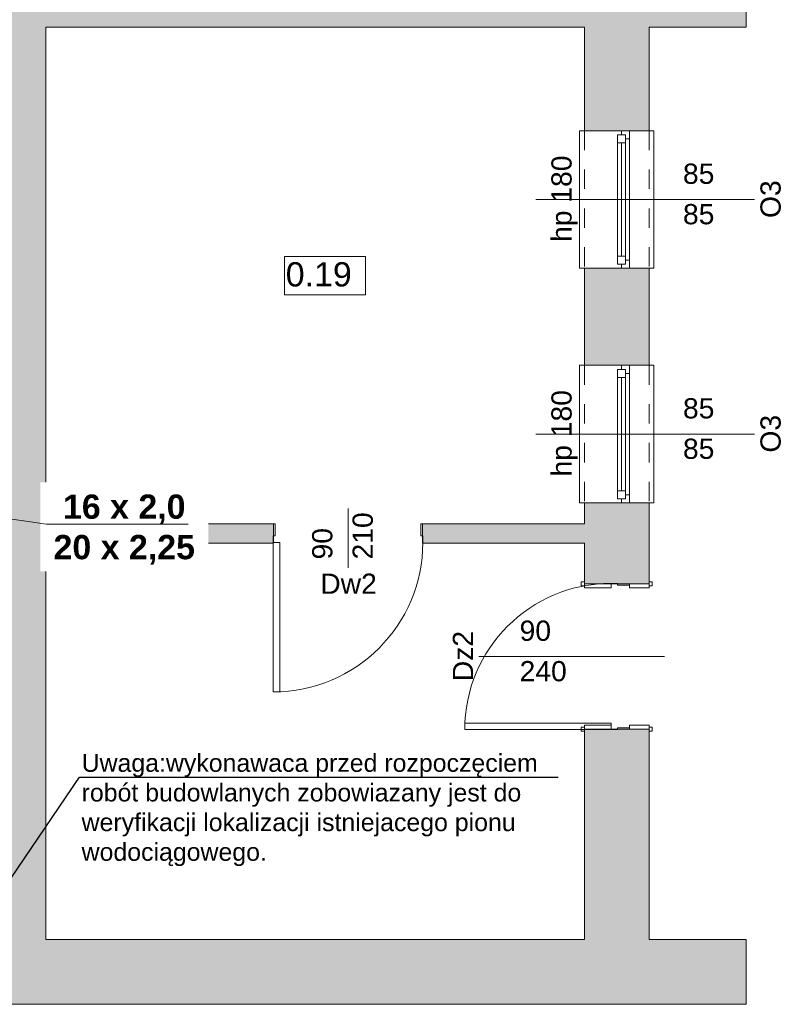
# Model space of a CAD drawing. Header units: millimetres. Extents: x 922208 to 1069538, y -182208 to -99877.
# Tile 239 of 256: x 994978 to 999683, y -139802 to -133716. Entities that reach past the tile are written whole.
import ezdxf
from ezdxf import colors
from ezdxf.entities.mleader import LeaderData, LeaderLine
from ezdxf.math import Vec2, Vec3

# ---------------------------------------------------------------- set-up
doc = ezdxf.new("R2010")
doc.units = ezdxf.units.MM
doc.header["$MEASUREMENT"] = 0
for name, pattern in [('DASHED2', [0.09525, 0.0635, -0.03175]), ('HIDDEN', [20, 10, -10]), ('Przerywana', [240, 120, -120])]:
    doc.linetypes.add(name, pattern=pattern)
doc.layers.add('IS_Działka wody ciepłej', color=1, linetype='DASHED2', lineweight=30, true_color=0xff0000)
doc.layers.add('Nowe_220-A Ściany_Nr_pióra__45', color=7, linetype='Continuous', lineweight=15, true_color=0x40a5ff)
for name, color, linetype, lineweight in [('IS_POWRÓT', 5, 'HIDDEN', 30), ('Nowe_210-A Pomieszczenia_Nr_pióra__41', 7, 'Continuous', 15), ('Nowe_220-A Ściany_Nr_pióra__19', 255, 'Continuous', 0), ('Nowe_220-A Ściany_Nr_pióra__23', 7, 'Continuous', 15), ('Nowe_220-A Ściany_Nr_pióra__27', 7, 'Continuous', 25), ('Nowe_220-A Ściany_Nr_pióra__3', 7, 'Continuous', 13), ('Nowe_220-A Ściany_Nr_pióra__7', 7, 'Continuous', 13)]:
    doc.layers.add(name, color=color, linetype=linetype, lineweight=lineweight)
doc.styles.add('I_Romans', font='arial.ttf', dxfattribs={"height": 15})
doc.styles.add('patrycja', font='romans.shx', dxfattribs={"width": 0.7, "height": 15})
doc.styles.add('STYL_AUTOMATYCZNY_1', font='arial.ttf')

# ---------------------------------------------------------------- blocks, each defined once
blk = doc.blocks.new('parter01')
at = {"layer": 'Nowe_220-A Ściany_Nr_pióra__19', "linetype": 'Continuous', "lineweight": 0}
for points in [[(995140.39011, -106860.02068), (994740.39011, -106860.02068), (995140.39011, -107210.02068)], [(995140.39011, -107210.02068), (994740.39011, -106860.02068), (994740.39011, -107210.02068)], [(995140.39011, -107210.02068), (999466.55073, -107210.02068), (999466.55073, -106860.02068), (995140.39011, -106860.02068)], [(994740.39011, -107210.02068), (994740.39011, -112850.02068), (995140.39011, -112850.02068), (995140.39011, -107210.02068)], [(998866.55069, -107210.02068), (998466.55073, -107210.02068), (998466.55073, -107850.02068), (998866.55072, -107850.02068)], [(998466.55073, -109300.02069), (998866.55069, -109300.02069), (998866.55072, -108700.0207), (998466.55073, -108700.0207)], [(998866.55071, -110150.0207), (998466.55073, -110150.0207), (998466.55073, -110650.02068), (998866.55075, -110650.02068)], [(995140.39011, -110400.02068), (996546.55072, -110400.02068), (996546.55072, -110280.02067), (995140.39011, -110280.02067)], [(998466.55073, -110280.02067), (997466.55073, -110280.02067), (997466.55073, -110400.02068), (998466.55073, -110400.02068)], [(998466.55073, -112850.02068), (998866.55071, -112850.02068), (998866.55075, -111550.02067), (998466.55073, -111550.02067)], [(994530.69361, -113250.02068), (999466.55073, -113250.02068), (999466.55073, -112850.02059), (994530.69361, -112850.02059)]]:
    blk.add_hatch(color=255, dxfattribs=at).paths.add_polyline_path(points)
at = {"layer": 'Nowe_210-A Pomieszczenia_Nr_pióra__41', "color": 7, "linetype": 'Continuous', "lineweight": 0}
for p, q in [((996613.82636, -108628.25613), (997114.20636, -108628.25613)), ((996613.82636, -108863.97063), (996613.82636, -108628.25613)), ((997114.20636, -108628.25613), (997114.20636, -108863.97063)), ((997114.20636, -108863.97063), (996613.82636, -108863.97063)), ((996557.98072, -111802.1505), (997058.36072, -111802.1505)), ((996557.98072, -112037.865), (996557.98072, -111802.1505)), ((997058.36072, -111802.1505), (997058.36072, -112037.865)), ((997058.36072, -112037.865), (996557.98072, -112037.865))]:
    blk.add_line(p, q, dxfattribs=at)
at = {"layer": 'Nowe_220-A Ściany_Nr_pióra__23', "color": 7, "linetype": 'Continuous', "lineweight": 0}
for p, q in [((998696.55073, -107850.02068), (998696.55073, -107875.02068)), ((998746.55073, -107900.02068), (998746.55073, -107850.02068)), ((998671.55073, -107875.02068), (998671.55073, -107925.02068)), ((998721.55073, -107875.02068), (998671.55073, -107875.02068)), ((998696.55073, -107875.02068), (998721.55073, -107875.02068)), ((998721.55073, -107875.02068), (998721.55073, -107900.02068)), ((998721.55073, -107925.02068), (998721.55073, -107875.02068)), ((998721.55073, -107900.02068), (998746.55073, -107900.02068)), ((998671.55073, -107925.02068), (998721.55073, -107925.02068)), ((998671.55073, -107925.02068), (998671.55073, -108625.02068)), ((998696.55073, -107925.02068), (998696.55073, -108625.02068)), ((998721.55073, -108625.02068), (998721.55073, -107925.02068)), ((998721.55073, -108625.02068), (998671.55073, -108625.02068)), ((998671.55073, -108625.02068), (998671.55073, -108675.02068)), ((998721.55073, -108675.02068), (998721.55073, -108625.02068)), ((998671.55073, -108675.02068), (998721.55073, -108675.02068)), ((998721.55073, -108675.02068), (998696.55073, -108675.02068)), ((998696.55073, -108675.02068), (998696.55073, -108700.02068)), ((998746.55073, -108650.02068), (998721.55073, -108650.02068)), ((998721.55073, -108650.02068), (998721.55073, -108675.02068)), ((998746.55073, -108700.02068), (998746.55073, -108650.02068)), ((998696.55073, -109300.02068), (998696.55073, -109325.02068)), ((998746.55073, -109350.02068), (998746.55073, -109300.02068)), ((998671.55073, -109325.02068), (998671.55073, -109375.02068)), ((998721.55073, -109325.02068), (998671.55073, -109325.02068)), ((998696.55073, -109325.02068), (998721.55073, -109325.02068)), ((998721.55073, -109325.02068), (998721.55073, -109350.02068)), ((998721.55073, -109375.02068), (998721.55073, -109325.02068)), ((998721.55073, -109350.02068), (998746.55073, -109350.02068)), ((998671.55073, -109375.02068), (998721.55073, -109375.02068)), ((998671.55073, -109375.02068), (998671.55073, -110075.02068)), ((998696.55073, -109375.02068), (998696.55073, -110075.02068)), ((998721.55073, -110075.02068), (998721.55073, -109375.02068)), ((998721.55073, -110075.02068), (998671.55073, -110075.02068)), ((998671.55073, -110075.02068), (998671.55073, -110125.02068)), ((998721.55073, -110125.02068), (998721.55073, -110075.02068)), ((998746.55073, -110100.02068), (998721.55073, -110100.02068)), ((998721.55073, -110100.02068), (998721.55073, -110125.02068)), ((998746.55073, -110150.02068), (998746.55073, -110100.02068)), ((998671.55073, -110125.02068), (998721.55073, -110125.02068)), ((998721.55073, -110125.02068), (998696.55073, -110125.02068)), ((998696.55073, -110125.02068), (998696.55073, -110150.02068)), ((996546.55073, -110280.02068), (996546.55073, -110395.02068)), ((996556.55073, -110280.02068), (996546.55073, -110280.02068)), ((996556.55073, -110355.02068), (996556.55073, -110280.02068)), ((997456.55073, -110280.02068), (997456.55073, -110355.02068)), ((997466.55073, -110280.02068), (997456.55073, -110280.02068)), ((997466.55073, -110395.02068), (997466.55073, -110280.02068)), ((996544.55073, -110395.02068), (996544.55073, -110355.02068)), ((996544.55073, -110355.02068), (996556.55073, -110355.02068)), ((996546.55073, -110395.02068), (996544.55073, -110395.02068)), ((997456.55073, -110355.02068), (997468.55073, -110355.02068)), ((997468.55073, -110395.02068), (997466.55073, -110395.02068)), ((997468.55073, -110355.02068), (997468.55073, -110395.02068)), ((998671.55073, -110648.02068), (998631.55073, -110648.02068)), ((998631.55073, -110648.02068), (998631.55073, -110650.02068)), ((998631.55073, -110650.02068), (998746.55073, -110650.02068)), ((998671.55073, -110660.02068), (998671.55073, -110648.02068)), ((998746.55073, -110650.02068), (998746.55073, -110660.02068)), ((998746.55073, -110660.02068), (998671.55073, -110660.02068)), ((998746.55073, -111550.02068), (998631.55073, -111550.02068)), ((998631.55073, -111550.02068), (998631.55073, -111552.02068)), ((998631.55073, -111552.02068), (998671.55073, -111552.02068)), ((998671.55073, -111552.02068), (998671.55073, -111540.02068)), ((998671.55073, -111540.02068), (998746.55073, -111540.02068)), ((998746.55073, -111540.02068), (998746.55073, -111550.02068))]:
    blk.add_line(p, q, dxfattribs=at)
at = {"layer": 'Nowe_220-A Ściany_Nr_pióra__27', "color": 7, "linetype": 'Continuous', "lineweight": 0}
for p, q in [((998696.55073, -107850.02068), (998466.55073, -107850.02068)), ((998696.55073, -107850.02068), (998466.55073, -107850.02068)), ((998746.55073, -107850.02068), (998696.55073, -107850.02068)), ((998746.55073, -107850.02068), (998696.55073, -107850.02068)), ((998746.55073, -107850.02068), (998696.55073, -107850.02068)), ((998866.55073, -107850.02068), (998746.55073, -107850.02068)), ((998866.55073, -107850.02068), (998746.55073, -107850.02068)), ((998696.55073, -108700.02068), (998466.55073, -108700.02068)), ((998696.55073, -108700.02068), (998466.55073, -108700.02068)), ((998746.55073, -108700.02068), (998696.55073, -108700.02068)), ((998746.55073, -108700.02068), (998696.55073, -108700.02068)), ((998746.55073, -108700.02068), (998696.55073, -108700.02068)), ((998866.55073, -108700.02068), (998746.55073, -108700.02068)), ((998866.55073, -108700.02068), (998746.55073, -108700.02068)), ((998696.55073, -109300.02068), (998466.55073, -109300.02068)), ((998696.55073, -109300.02068), (998466.55073, -109300.02068)), ((998746.55073, -109300.02068), (998696.55073, -109300.02068)), ((998746.55073, -109300.02068), (998696.55073, -109300.02068)), ((998746.55073, -109300.02068), (998696.55073, -109300.02068)), ((998866.55073, -109300.02068), (998746.55073, -109300.02068)), ((998866.55073, -109300.02068), (998746.55073, -109300.02068)), ((998696.55073, -110150.02068), (998466.55073, -110150.02068)), ((998696.55073, -110150.02068), (998466.55073, -110150.02068)), ((998746.55073, -110150.02068), (998696.55073, -110150.02068)), ((998746.55073, -110150.02068), (998696.55073, -110150.02068)), ((998746.55073, -110150.02068), (998696.55073, -110150.02068)), ((998866.55073, -110150.02068), (998746.55073, -110150.02068)), ((998866.55073, -110150.02068), (998746.55073, -110150.02068)), ((996546.55073, -110280.02068), (996546.55073, -110395.02068)), ((996546.55073, -110280.02068), (996546.55073, -110395.02068)), ((996546.55073, -110280.02068), (996546.55073, -110395.02068)), ((997466.55073, -110280.02068), (997466.55073, -110395.02068)), ((997466.55073, -110280.02068), (997466.55073, -110395.02068)), ((997466.55073, -110280.02068), (997466.55073, -110395.02068)), ((996546.55073, -110395.02068), (996546.55073, -110400.02068)), ((996546.55073, -110395.02068), (996546.55073, -110400.02068)), ((997466.55073, -110395.02068), (997466.55073, -110400.02068)), ((997466.55073, -110395.02068), (997466.55073, -110400.02068)), ((998466.55073, -110650.02068), (998466.55073, -110638.02068)), ((998466.55073, -110650.02068), (998466.55073, -110638.02068)), ((998466.55073, -110650.02068), (998466.55073, -110638.02068)), ((998631.55073, -110650.02068), (998466.55073, -110650.02068)), ((998631.55073, -110650.02068), (998466.55073, -110650.02068)), ((998631.55073, -110650.02068), (998466.55073, -110650.02068)), ((998746.55073, -110650.02068), (998631.55073, -110650.02068)), ((998746.55073, -110650.02068), (998631.55073, -110650.02068)), ((998746.55073, -110650.02068), (998631.55073, -110650.02068)), ((998866.55073, -110650.02068), (998746.55073, -110650.02068)), ((998866.55073, -110650.02068), (998746.55073, -110650.02068)), ((998866.55073, -110650.02068), (998746.55073, -110650.02068)), ((998866.55073, -110650.02068), (998746.55073, -110650.02068)), ((998866.55073, -110650.02068), (998746.55073, -110650.02068)), ((998866.55073, -110650.02068), (998866.55073, -110638.02068)), ((998866.55073, -110650.02068), (998866.55073, -110638.02068)), ((998866.55073, -110650.02068), (998866.55073, -110638.02068)), ((998466.55073, -111550.02068), (998466.55073, -111562.02068)), ((998631.55073, -111550.02068), (998466.55073, -111550.02068)), ((998631.55073, -111550.02068), (998466.55073, -111550.02068)), ((998631.55073, -111550.02068), (998466.55073, -111550.02068)), ((998466.55073, -111550.02068), (998466.55073, -111562.02068)), ((998466.55073, -111550.02068), (998466.55073, -111562.02068)), ((998746.55073, -111550.02068), (998631.55073, -111550.02068)), ((998746.55073, -111550.02068), (998631.55073, -111550.02068)), ((998746.55073, -111550.02068), (998631.55073, -111550.02068)), ((998866.55073, -111550.02068), (998746.55073, -111550.02068)), ((998866.55073, -111550.02068), (998746.55073, -111550.02068)), ((998866.55073, -111550.02068), (998746.55073, -111550.02068)), ((998866.55073, -111550.02068), (998746.55073, -111550.02068)), ((998866.55073, -111550.02068), (998746.55073, -111550.02068)), ((998866.55073, -111550.02068), (998866.55073, -111562.02068)), ((998866.55073, -111550.02068), (998866.55073, -111562.02068)), ((998866.55073, -111550.02068), (998866.55073, -111562.02068))]:
    blk.add_line(p, q, dxfattribs=at)
for points in [[(999466.55073, -106860.02068), (999466.55073, -107210.02068)], [(995140.39011, -110280.02068), (995140.39011, -107210.02068)], [(995140.39011, -107210.02068), (998466.55073, -107210.02068)], [(998466.55073, -107210.02068), (998466.55073, -107850.0207)], [(998866.55073, -107850.02068), (998866.55073, -107210.02068)], [(998866.55073, -107210.02068), (999466.55073, -107210.02068)], [(998466.55073, -108700.02069), (998466.55073, -109300.02063)], [(998866.55073, -109300.02069), (998866.55073, -108700.0206)], [(998466.55073, -110150.02062), (998466.55073, -110280.02068)], [(998866.55073, -110650.02064), (998866.55073, -110150.02062)], [(996546.55072, -110280.02068), (995140.39011, -110280.02068)], [(998466.55073, -110280.02068), (997466.55073, -110280.02068)], [(995140.39011, -112850.02068), (995140.39011, -110400.02068)], [(995140.39011, -110400.02068), (996546.55072, -110400.02068)], [(997466.55073, -110400.02068), (998466.55073, -110400.02068)], [(998466.55073, -110400.02068), (998466.55073, -110650.02075)], [(998466.55073, -111550.02065), (998466.55073, -112850.02068)], [(998866.55073, -112850.02068), (998866.55073, -111550.0206)], [(998466.55073, -112850.02068), (995140.39011, -112850.02068)], [(999466.55073, -112850.02068), (998866.55073, -112850.02068)], [(999466.55073, -113250.02068), (999466.55073, -112850.02068)], [(994530.69361, -113250.02068), (999466.55073, -113250.02068)]]:
    blk.add_lwpolyline(points, dxfattribs=at)
at = {"layer": 'Nowe_220-A Ściany_Nr_pióra__3', "color": 7, "linetype": 'Continuous', "lineweight": 0}
for p, q in [((998466.55073, -107850.02068), (998436.55073, -107850.02068)), ((998436.55073, -107850.02068), (998436.55073, -108700.02068)), ((998866.55073, -107850.02068), (998896.55073, -107850.02068)), ((998896.55073, -107850.02068), (998896.55073, -108700.02068)), ((998746.55073, -108650.02068), (998746.55073, -107900.02068)), ((998671.55073, -107925.02068), (998671.55073, -108625.02068)), ((998436.55073, -108700.02068), (998466.55073, -108700.02068)), ((998896.55073, -108700.02068), (998866.55073, -108700.02068)), ((998466.55073, -109300.02068), (998436.55073, -109300.02068)), ((998436.55073, -109300.02068), (998436.55073, -110150.02068)), ((998866.55073, -109300.02068), (998896.55073, -109300.02068)), ((998896.55073, -109300.02068), (998896.55073, -110150.02068)), ((998746.55073, -110100.02068), (998746.55073, -109350.02068)), ((998671.55073, -109375.02068), (998671.55073, -110075.02068)), ((998436.55073, -110150.02068), (998466.55073, -110150.02068)), ((998896.55073, -110150.02068), (998866.55073, -110150.02068)), ((996544.55073, -111319.02068), (996544.55073, -110395.02068)), ((996544.55073, -110395.02068), (996584.55073, -110395.02068)), ((996584.55073, -110395.02068), (996584.55073, -111319.02068)), ((998447.55073, -110663.02068), (998447.55073, -110638.02068)), ((998447.55073, -110638.02068), (998466.55073, -110638.02068)), ((998466.55073, -110638.02068), (998466.55073, -110663.02068)), ((998466.55073, -110675.02068), (998466.55073, -110650.02068)), ((998466.55073, -110650.02068), (998631.55073, -110650.02068)), ((998631.55073, -110650.02068), (998631.55073, -110675.02068)), ((998746.55073, -110675.02068), (998746.55073, -110650.02068)), ((998746.55073, -110650.02068), (998866.55073, -110650.02068)), ((998866.55073, -110663.02068), (998866.55073, -110638.02068)), ((998866.55073, -110638.02068), (998885.55073, -110638.02068)), ((998866.55073, -110650.02068), (998866.55073, -110675.02068)), ((998885.55073, -110638.02068), (998885.55073, -110663.02068)), ((998466.55073, -110663.02068), (998447.55073, -110663.02068)), ((998631.55073, -110675.02068), (998466.55073, -110675.02068)), ((998866.55073, -110675.02068), (998746.55073, -110675.02068)), ((998885.55073, -110663.02068), (998866.55073, -110663.02068)), ((996584.55073, -111319.02068), (996544.55073, -111319.02068)), ((998631.55073, -111512.02068), (997727.55073, -111512.02068)), ((997727.55073, -111512.02068), (997727.55073, -111552.02068)), ((997727.55073, -111552.02068), (998631.55073, -111552.02068)), ((998447.55073, -111562.02068), (998447.55073, -111537.02068)), ((998447.55073, -111537.02068), (998466.55073, -111537.02068)), ((998466.55073, -111562.02068), (998447.55073, -111562.02068)), ((998466.55073, -111550.02068), (998466.55073, -111525.02068)), ((998466.55073, -111525.02068), (998631.55073, -111525.02068)), ((998466.55073, -111537.02068), (998466.55073, -111562.02068)), ((998631.55073, -111550.02068), (998466.55073, -111550.02068)), ((998631.55073, -111552.02068), (998631.55073, -111512.02068)), ((998631.55073, -111525.02068), (998631.55073, -111550.02068)), ((998746.55073, -111550.02068), (998746.55073, -111525.02068)), ((998746.55073, -111525.02068), (998866.55073, -111525.02068)), ((998866.55073, -111550.02068), (998746.55073, -111550.02068)), ((998866.55073, -111525.02068), (998866.55073, -111550.02068)), ((998866.55073, -111562.02068), (998866.55073, -111537.02068)), ((998866.55073, -111537.02068), (998885.55073, -111537.02068)), ((998885.55073, -111562.02068), (998866.55073, -111562.02068)), ((998885.55073, -111537.02068), (998885.55073, -111562.02068))]:
    blk.add_line(p, q, dxfattribs=at)
at = {"layer": 'Nowe_220-A Ściany_Nr_pióra__3', "color": 7, "linetype": 'Przerywana', "lineweight": 0}
for p, q in [((998466.55073, -107850.02068), (998466.55073, -108700.02068)), ((998866.55073, -107850.02068), (998866.55073, -108700.02068)), ((998466.55073, -109300.02068), (998466.55073, -110150.02068)), ((998866.55073, -109300.02068), (998866.55073, -110150.02068))]:
    blk.add_line(p, q, dxfattribs=at)
at = {"layer": 'Nowe_220-A Ściany_Nr_pióra__3', "color": 7, "linetype": 'Continuous', "lineweight": 0}
for centre, radius, start, end in [((996544.55073, -110395.02068), 924, 270, 0), ((998631.55073, -111552.02068), 904, 90, 180)]:
    blk.add_arc(centre, radius, start, end, dxfattribs=at)
at = {"layer": 'Nowe_220-A Ściany_Nr_pióra__45', "color": 161, "linetype": 'Continuous', "lineweight": 0, "true_color": 0x40a5ff}
for p, q in [((999518.33645, -108275.02068), (998166.55073, -108275.02068)), ((999518.33645, -109725.02068), (998166.55073, -109725.02068)), ((997006.55073, -110551.8064), (997006.55073, -110185.42011)), ((997814.76502, -111100.02068), (998961.1513, -111100.02068))]:
    blk.add_line(p, q, dxfattribs=at)
at = {"layer": 'Nowe_210-A Pomieszczenia_Nr_pióra__41', "color": 7, "linetype": 'Continuous', "lineweight": 0, "char_height": 150, "attachment_point": 2, "style": 'STYL_AUTOMATYCZNY_1'}
for s, insert in [('\\A1;{\\pqc;\\pt0,25;\\fArial|b0|i0|c238|p0;\\W1.000000;0.19\\fArial|b0|i0|c238|p0;\\W1.000000;\\A1{\\H.66x;\\S^  ;}\\fArial|b0|i0|c238|p0;\\W1.000000;\\fArial|b0|i0|c238|p0;\\W1.000000;\\A1{\\H.66x;\\S^  ;}}', (996864.01636, -108662.54185)), ('\\A1;{\\pqc;\\pt0,25;\\fArial|b0|i0|c238|p0;\\W1.000000;0.36\\fArial|b0|i0|c238|p0;\\W1.000000;\\A1{\\H.66x;\\S^  ;}\\fArial|b0|i0|c238|p0;\\W1.000000;\\fArial|b0|i0|c238|p0;\\W1.000000;\\A1{\\H.66x;\\S^  ;}}', (996808.17072, -111836.43622))]:
    blk.add_mtext(s, dxfattribs=dict(at, insert=insert))
at = {"layer": 'Nowe_220-A Ściany_Nr_pióra__7', "color": 7, "linetype": 'Continuous', "lineweight": 0, "char_height": 125, "attachment_point": 7, "style": 'STYL_AUTOMATYCZNY_1'}
for s, insert in [('\\A1;{\\pql;\\pt0;\\fArial|b0|i0|c238|p0;\\W1.000000;85\\fArial|b0|i0|c238|p0;\\W1.000000;\\A1{\\H.66x;\\S^  ;}\\fArial|b0|i0|c238|p0;\\W1.000000;\\fArial|b0|i0|c238|p0;\\W1.000000;}', (999075.86973, -108214.61289)), ('\\A1;{\\pql;\\pt0;\\fArial|b0|i0|c238|p0;\\W1.000000;85\\fArial|b0|i0|c238|p0;\\W1.000000;\\A1{\\H.66x;\\S^  ;}\\fArial|b0|i0|c238|p0;\\W1.000000;\\fArial|b0|i0|c238|p0;\\W1.000000;}', (999075.86973, -108464.61289)), ('\\A1;{\\pql;\\pt0;\\fArial|b0|i0|c238|p0;\\W1.000000;85\\fArial|b0|i0|c238|p0;\\W1.000000;\\A1{\\H.66x;\\S^  ;}\\fArial|b0|i0|c238|p0;\\W1.000000;\\fArial|b0|i0|c238|p0;\\W1.000000;}', (999075.86973, -109664.61289)), ('\\A1;{\\pql;\\pt0;\\fArial|b0|i0|c238|p0;\\W1.000000;85\\fArial|b0|i0|c238|p0;\\W1.000000;\\A1{\\H.66x;\\S^  ;}\\fArial|b0|i0|c238|p0;\\W1.000000;\\fArial|b0|i0|c238|p0;\\W1.000000;}', (999075.86973, -109914.61289)), ('\\A1;{\\pql;\\pt0;\\fArial|b0|i0|c238|p0;\\W1.000000;90\\fArial|b0|i0|c238|p0;\\W1.000000;\\A1{\\H.66x;\\S^  ;}\\fArial|b0|i0|c238|p0;\\W1.000000;\\fArial|b0|i0|c238|p0;\\W1.000000;}', (998066.55073, -111039.61289)), ('\\A1;{\\pql;\\pt0;\\fArial|b0|i0|c238|p0;\\W1.000000;Dw2\\fArial|b0|i0|c238|p0;\\W1.000000;\\fArial|b0|i0|c238|p0;\\W1.000000;\\fArial|b0|i0|c238|p0;\\W1.000000;}', (996835.08023, -110712.52025)), ('\\A1;{\\pql;\\pt0;\\fArial|b0|i0|c238|p0;\\W1.000000;240\\fArial|b0|i0|c238|p0;\\W1.000000;\\A1{\\H.66x;\\S^  ;}\\fArial|b0|i0|c238|p0;\\W1.000000;\\fArial|b0|i0|c238|p0;\\W1.000000;}', (998066.55073, -111289.61289))]:
    blk.add_mtext(s, dxfattribs=dict(at, insert=insert))
at = {"layer": 'Nowe_220-A Ściany_Nr_pióra__7', "color": 7, "linetype": 'Continuous', "lineweight": 0, "char_height": 125, "attachment_point": 7, "rotation": 90, "style": 'STYL_AUTOMATYCZNY_1'}
for s, insert in [('\\A1;{\\pql;\\pt0;\\fArial|b0|i0|c238|p0;\\W1.000000;hp 180\\fArial|b0|i0|c238|p0;\\W1.000000;\\A1{\\H.66x;\\S^  ;}\\fArial|b0|i0|c238|p0;\\W1.000000;\\fArial|b0|i0|c238|p0;\\W1.000000;}', (998425.61838, -108537.18818)), ('\\A1;{\\pql;\\pt0;\\fArial|b0|i0|c238|p0;\\W1.000000;O3\\fArial|b0|i0|c238|p0;\\W1.000000;\\fArial|b0|i0|c238|p0;\\W1.000000;\\fArial|b0|i0|c238|p0;\\W1.000000;}', (999681.22664, -108389.36243)), ('\\A1;{\\pql;\\pt0;\\fArial|b0|i0|c238|p0;\\W1.000000;hp 180\\fArial|b0|i0|c238|p0;\\W1.000000;\\A1{\\H.66x;\\S^  ;}\\fArial|b0|i0|c238|p0;\\W1.000000;\\fArial|b0|i0|c238|p0;\\W1.000000;}', (998425.61838, -109987.18818)), ('\\A1;{\\pql;\\pt0;\\fArial|b0|i0|c238|p0;\\W1.000000;O3\\fArial|b0|i0|c238|p0;\\W1.000000;\\fArial|b0|i0|c238|p0;\\W1.000000;\\fArial|b0|i0|c238|p0;\\W1.000000;}', (999681.22664, -109839.36243)), ('\\A1;{\\pql;\\pt0;\\fArial|b0|i0|c238|p0;\\W1.000000;210\\fArial|b0|i0|c238|p0;\\W1.000000;\\A1{\\H.66x;\\S^  ;}\\fArial|b0|i0|c238|p0;\\W1.000000;\\fArial|b0|i0|c238|p0;\\W1.000000;}', (997196.14293, -110500.02068)), ('\\A1;{\\pql;\\pt0;\\fArial|b0|i0|c238|p0;\\W1.000000;90\\fArial|b0|i0|c238|p0;\\W1.000000;\\A1{\\H.66x;\\S^  ;}\\fArial|b0|i0|c238|p0;\\W1.000000;\\fArial|b0|i0|c238|p0;\\W1.000000;}', (996946.14293, -110500.02068)), ('\\A1;{\\pql;\\pt0;\\fArial|b0|i0|c238|p0;\\W1.000000;Dz2\\fArial|b0|i0|c238|p0;\\W1.000000;\\fArial|b0|i0|c238|p0;\\W1.000000;\\fArial|b0|i0|c238|p0;\\W1.000000;}', (997779.0503, -111252.44818))]:
    blk.add_mtext(s, dxfattribs=dict(at, insert=insert))
blk = doc.blocks.new('_None')

msp = doc.modelspace()

# ---------------------------------------------------------------- block references
at = {"layer": 'IS_POWRÓT', "color": 27, "linetype": 'ByBlock', "lineweight": 30}
msp.add_blockref('parter01', (0, -26552.1), dxfattribs=at)

# ---------------------------------------------------------------- next in the draw order: leaders
at = {"lineweight": 0}
ml = msp.add_multileader_mtext('Standard', dxfattribs=at)
ml.set_content('\\pxt0.545455;{\\fArial|b0|i0|c238|p0;\\W1;\\C0;Uwaga:wykonawaca przed rozpoczęciem robót budowlanych zobowiazany jest do weryfikacji lokalizacji istniejacego pionu wodociągowego.}', color=256, style='patrycja')
ml.set_leader_properties(color=256, linetype='ByLayer', lineweight=-1)
ml.set_arrow_properties(name='NONE')
ml.build(insert=Vec2(0, 0))
ml.multileader.update_dxf_attribs({"text_left_attachment_type": 6, "text_right_attachment_type": 6, "dogleg_length": 0.36, "arrow_head_size": 150})
ctx = ml.context
ctx.base_point, ctx.char_height, ctx.arrow_head_size, ctx.landing_gap_size, ctx.plane_origin = Vec3(995350.5, -138397.2), 110, 150, 10, Vec3(1002592.2, -133947.6)
ctx.left_attachment, ctx.right_attachment = 6, 6
notes = []
notes.append((ctx, [(0, (1, 1, 0), (995346.9, -138397.2), (1, 0), 3.6, [(0, [(994748.3, -139282.1)], 0, [])])]))
ctx.mtext.insert, ctx.mtext.width, ctx.mtext.defined_height, ctx.mtext.flow_direction = Vec3(995360.5, -138254.8), 2914.276, 34.4, 5
ctx.mtext.has_bg_fill, ctx.mtext.bg_color, ctx.mtext.bg_scale_factor, ctx.mtext.bg_transparency, ctx.mtext.use_window_bg_color = 1, -939524096, 1.5, 0, 1
at = {"layer": 'IS_Działka wody ciepłej', "linetype": 'Continuous', "ltscale": 20}
ml = msp.add_multileader_mtext('Standard', dxfattribs=at)
ml.set_content('{\\fArial|b1|i0|c0|p34;\\C256;16 x 2,0\\P\\C5;20 x 2,25}', color=7, style='I_Romans')
ml.set_leader_properties(color=7, linetype='Continuous', lineweight=13)
ml.set_arrow_properties(name='NONE')
ml.build(insert=Vec2(0, 0))
ml.multileader.update_dxf_attribs({"has_dogleg": 0, "text_left_attachment_type": 6, "text_right_attachment_type": 6, "dogleg_length": 0.36, "arrow_head_size": 40})
ctx = ml.context
ctx.base_point, ctx.char_height, ctx.arrow_head_size, ctx.landing_gap_size, ctx.plane_origin = Vec3(995142.7, -136834.2), 150, 40, 50, Vec3(991348.6, -144814.1)
ctx.left_attachment, ctx.right_attachment, ctx.text_align_type = 6, 6, 1
notes.append((ctx, [(0, (1, 1, 0), (995139.1, -136834.2), (1, 0), 3.6, [(0, [(993774.4, -136639.6)], 256, [])])]))
ctx.mtext.insert, ctx.mtext.width, ctx.mtext.defined_height, ctx.mtext.alignment, ctx.mtext.flow_direction = Vec3(995623.9, -136650.8), 888.475, 300, 2, 5
ctx.mtext.has_bg_fill, ctx.mtext.bg_color, ctx.mtext.bg_scale_factor, ctx.mtext.bg_transparency, ctx.mtext.use_window_bg_color = 1, -1027028792, 1.5, 0, 1
for ctx, leaders in notes:
    for number, flags, end, landing, length, lines in leaders:
        leader = LeaderData()
        leader.index, (leader.has_last_leader_line, leader.has_dogleg_vector, leader.attachment_direction) = number, flags
        leader.last_leader_point, leader.dogleg_vector, leader.dogleg_length = Vec3(end), Vec3(landing), length
        for number, points, colour, breaks in lines:
            line = LeaderLine()
            line.index, line.vertices, line.color, line.breaks = number, Vec3.list(points), colors.encode_raw_color(colour), breaks
            leader.lines.append(line)
        ctx.leaders.append(leader)

doc.saveas('drawing.dxf')
